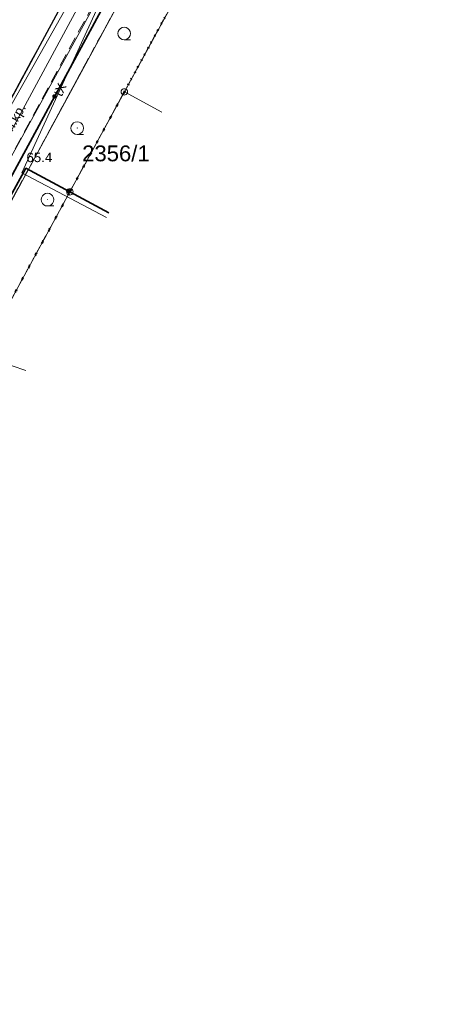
# Model space of a CAD drawing. Extents: x 6420891 to 6421372, y 5789686 to 5790696.
# Tile 5 of 48: x 6420966 to 6421001, y 5789730 to 5789808. Entities that reach past the tile are written whole.
import ezdxf
from ezdxf.enums import TextEntityAlignment as Align

# ---------------------------------------------------------------- set-up
doc = ezdxf.new("R2010")
doc.units = 0
for name, pattern in [('KROPK2', [2, 0, -2]), ('PRZER1-1', [2, 1, -1]), ('PRZER2-1', [3, 2, -1]), ('PRZER3-1', [4, 3, -1])]:
    doc.linetypes.add(name, pattern=pattern)
doc.layers.get('0').update_dxf_attribs({"linetype": 'CONTINUOUS', "lineweight": 13})
for name, color, linetype, lineweight in [('GEPPGD', 7, 'CONTINUOUS', 18), ('GESDZI', 7, 'CONTINUOUS', 18), ('GESDZI_O', 7, 'CONTINUOUS', 18), ('GESJAE', 7, 'KROPK2', 50), ('GSLKOG', 7, 'CONTINUOUS', 35), ('GSLKRW', 7, 'CONTINUOUS', 25), ('GSPWPN_O', 7, 'CONTINUOUS', 13), ('GSSKOA', 7, 'PRZER3-1', 18), ('GSSKOD', 7, 'PRZER2-1', 18), ('GSSKOD_O', 7, 'PRZER2-1', 18)]:
    doc.layers.add(name, color=color, linetype=linetype, lineweight=lineweight)
for name, color, linetype, lineweight, true_color in [('GESUZY', 7, 'PRZER1-1', 18, 0x008000), ('GSSLZK', 7, 'CONTINUOUS', 18, 0x0a0909), ('GULENN', 1, 'CONTINUOUS', 18, 0xff0000), ('GULTPR', 7, 'CONTINUOUS', 18, 0xff9100), ('GULTPR_O', 7, 'CONTINUOUS', 18, 0xff9100), ('GULWOP', 5, 'CONTINUOUS', 18, 0x0000ff)]:
    doc.layers.add(name, color=color, linetype=linetype, lineweight=lineweight, true_color=true_color)
doc.styles.add('GEO-INFO', font='Arial')

# ---------------------------------------------------------------- blocks, each defined once
blk = doc.blocks.new('KOLO')
blk.add_hatch(color=0).paths.add_polyline_path([(-0.5, 0), (-0.482963, -0.12941), (-0.433013, -0.25), (-0.353553, -0.353553), (-0.25, -0.433013), (-0.12941, -0.482963), (0, -0.5), (0.12941, -0.482963), (0.25, -0.433013), (0.353553, -0.353553), (0.433013, -0.25), (0.482963, -0.12941), (0.5, 0), (0.482963, 0.12941), (0.433013, 0.25), (0.353553, 0.353553), (0.25, 0.433013), (0.12941, 0.482963), (0, 0.5), (-0.12941, 0.482963), (-0.25, 0.433013), (-0.353553, 0.353553), (-0.433013, 0.25), (-0.482963, 0.12941)])
blk = doc.blocks.new('SPKRZ')
at = {"color": 0}
blk.add_lwpolyline([(0, 0.5), (0.154508, 0.475528), (0.293893, 0.404508), (0.404508, 0.293893), (0.475528, 0.154508), (0.5, 0), (0.475528, -0.154508), (0.404508, -0.293893), (0.293893, -0.404508), (0.154508, -0.475528), (0, -0.5), (-0.154508, -0.475528), (-0.293893, -0.404508), (-0.404508, -0.293893), (-0.475528, -0.154508), (-0.5, 0), (-0.475528, 0.154508), (-0.404508, 0.293893), (-0.293893, 0.404508), (-0.154508, 0.475528)], close=True, dxfattribs=at)
blk.add_lwpolyline([(0, -0.5), (0.5, -0.5)], dxfattribs=at)
blk = doc.blocks.new('EPPGS')
at = {"color": 0}
blk.add_lwpolyline([(0, 0.5), (0.154508, 0.475528), (0.293893, 0.404508), (0.404508, 0.293893), (0.475528, 0.154508), (0.5, 0), (0.475528, -0.154508), (0.404508, -0.293893), (0.293893, -0.404508), (0.154508, -0.475528), (0, -0.5), (-0.154508, -0.475528), (-0.293893, -0.404508), (-0.404508, -0.293893), (-0.475528, -0.154508), (-0.5, 0), (-0.475528, 0.154508), (-0.404508, 0.293893), (-0.293893, 0.404508), (-0.154508, 0.475528)], close=True, dxfattribs=at)

msp = doc.modelspace()

# ---------------------------------------------------------------- linework, layer by layer
at = {"layer": 'GESDZI', "linetype": 'Continuous', "lineweight": 18, "elevation": 10.3}
for points in [[(6421069.455, 5789986.717), (6421065.346, 5789979.256), (6421058.157, 5789965.648), (6421048.808, 5789947.949), (6421021.023, 5789895.559), (6420945.154, 5789755.753), (6420931.728, 5789762.857), (6420936.45, 5789771.586), (6420961.435, 5789816.962), (6421053.401, 5789987.081)], [(6421024.501, 5789893.26), (6421008.051, 5789863.273), (6420991.21, 5789832.614), (6420986.902, 5789824.717), (6420974.452, 5789801.879), (6420970.141, 5789793.971), (6420953.18, 5789762.856), (6420948.423, 5789754.023), (6420945.154, 5789755.753), (6421021.023, 5789895.559)]]:
    msp.add_lwpolyline(points, close=True, dxfattribs=at)
for points in [[(6420977.429, 5789800.28), (6420974.452, 5789801.879), (6420986.902, 5789824.717)], [(6420970.141, 5789793.971), (6420974.452, 5789801.879), (6420977.429, 5789800.28)], [(6420953.18, 5789762.856), (6420970.141, 5789793.971), (6420973.229, 5789792.313)], [(6420973.229, 5789792.313), (6420970.141, 5789793.971)]]:
    msp.add_lwpolyline(points, dxfattribs=at)
at = {"layer": 'GESJAE', "linetype": 'KROPK2', "lineweight": 50, "ltscale": 0.5, "elevation": 10.3}
for points in [[(6421121.732, 5790083.312), (6421117.02, 5790074.678), (6421086.476, 5790018.114), (6421077.543, 5790001.653), (6421070.646, 5789988.917), (6421069.455, 5789986.717), (6421065.346, 5789979.256), (6421058.157, 5789965.648), (6421048.808, 5789947.949), (6421053.229, 5789945.629), (6421044.86, 5789930.373), (6421043.349, 5789927.619), (6421042.462, 5789926.002), (6421034.045, 5789910.658), (6421024.501, 5789893.26), (6421008.051, 5789863.273), (6420991.21, 5789832.614), (6420986.902, 5789824.717), (6420974.452, 5789801.879), (6420970.141, 5789793.971), (6420953.18, 5789762.856)], [(6420914.623, 5789700.386), (6420918.565, 5789707.611), (6420922.092, 5789705.723), (6420934.061, 5789727.678), (6420940.763, 5789739.972), (6420948.423, 5789754.023), (6420953.18, 5789762.856), (6420970.141, 5789793.971), (6420974.452, 5789801.879), (6420986.902, 5789824.717), (6420991.21, 5789832.614), (6421008.051, 5789863.273), (6421024.501, 5789893.26), (6421034.045, 5789910.658), (6421042.462, 5789926.002), (6421043.349, 5789927.619), (6421044.86, 5789930.373), (6421053.229, 5789945.629), (6421048.808, 5789947.949), (6421058.157, 5789965.648), (6421065.346, 5789979.256), (6421068.88, 5789980.499), (6421072.204, 5789979.193)]]:
    msp.add_lwpolyline(points, dxfattribs=at)
at = {"layer": 'GESUZY', "linetype": 'PRZER1-1', "lineweight": 18, "ltscale": 0.5, "elevation": 10.18}
for points in [[(6421069.455, 5789986.717), (6421065.346, 5789979.256), (6421058.157, 5789965.648), (6421048.808, 5789947.949), (6421021.023, 5789895.559), (6420945.154, 5789755.753), (6420931.728, 5789762.857), (6420936.45, 5789771.586), (6420961.435, 5789816.962), (6421053.401, 5789987.081)], [(6420948.423, 5789754.023), (6420945.154, 5789755.753), (6421021.023, 5789895.559), (6421048.808, 5789947.949), (6421053.229, 5789945.629), (6421044.86, 5789930.373), (6421043.349, 5789927.619), (6421042.462, 5789926.002), (6421034.045, 5789910.658), (6421024.501, 5789893.26), (6421008.051, 5789863.273), (6420991.21, 5789832.614), (6420986.902, 5789824.717), (6420974.452, 5789801.879), (6420970.141, 5789793.971), (6420953.18, 5789762.856)]]:
    msp.add_lwpolyline(points, close=True, dxfattribs=at)
for points in [[(6420973.229, 5789792.313), (6420970.141, 5789793.971), (6420974.452, 5789801.879), (6420986.902, 5789824.717), (6421000.04, 5789817.649)], [(6420956.706, 5789760.971), (6420953.18, 5789762.856), (6420970.141, 5789793.971), (6420973.229, 5789792.313)]]:
    msp.add_lwpolyline(points, dxfattribs=at)
at = {"layer": 'GSLKOG', "linetype": 'Continuous', "lineweight": 35, "elevation": 10.18}
for points in [[(6420974.54, 5789811.89), (6420963.3, 5789791.15)], [(6420962.23, 5789787.81), (6420966.67, 5789795.84), (6420970.14, 5789793.97), (6420973.229, 5789792.312)]]:
    msp.add_lwpolyline(points, dxfattribs=at)
at = {"layer": 'GSLKRW', "linetype": 'Continuous', "lineweight": 25, "elevation": 10.18}
msp.add_lwpolyline([(6420948.39, 5789769.5), (6420949.54, 5789771.89), (6420956.63, 5789784.97), (6420972.83, 5789814.93), (6420977.663, 5789823.834), (6420978.524, 5789825.033), (6420979.564, 5789826.116), (6420980.37, 5789826.725), (6420981.717, 5789827.402), (6420983.215, 5789827.663), (6420984.735, 5789827.4), (6420986.507, 5789826.465)], dxfattribs=at)
at = {"layer": 'GSSKOA', "linetype": 'PRZER3-1', "lineweight": 18, "ltscale": 0.5, "elevation": 10.18}
msp.add_lwpolyline([(6420948.39, 5789769.5), (6420949.54, 5789771.89), (6420956.63, 5789784.97), (6420972.83, 5789814.93), (6420977.663, 5789823.834), (6420987.76, 5789842.39), (6421004.51, 5789873.36), (6421020.08, 5789902.08), (6421024.66, 5789910.59), (6421039.68, 5789938.28), (6421057.09, 5789970.3), (6421061.79, 5789978.9), (6421062.13, 5789979.42), (6421068.98, 5789992.02), (6421085.27, 5790022.04), (6421098.58, 5790046.41), (6421112.23, 5790071.51), (6421113.36, 5790072.89), (6421114.96, 5790073.95), (6421116.54, 5790074.7)], dxfattribs=at)
at = {"layer": 'GSSKOD', "linetype": 'PRZER2-1', "lineweight": 18, "ltscale": 0.5, "elevation": 10.18}
msp.add_lwpolyline([(6420948.39, 5789769.5), (6420949.54, 5789771.89), (6420956.63, 5789784.97), (6420972.83, 5789814.93), (6420977.663, 5789823.834), (6420978.524, 5789825.033), (6420979.564, 5789826.116), (6420980.37, 5789826.725), (6420981.717, 5789827.402), (6420983.215, 5789827.663), (6420984.735, 5789827.4), (6420986.507, 5789826.465), (6420985.884, 5789825.354), (6420982.751, 5789827.037), (6420982.394, 5789826.541), (6420981.579, 5789826.482), (6420974.86, 5789814.07), (6420960.33, 5789787.25), (6420960.76, 5789787.02), (6420959.09, 5789783.94), (6420958.66, 5789784.16), (6420957.43, 5789781.89), (6420957.96, 5789781.58), (6420950.9, 5789768.45)], dxfattribs=at)
at = {"layer": 'GSSLZK', "linetype": 'PRZER2-1', "lineweight": 18, "ltscale": 0.5, "elevation": 10.06}
for points in [[(6420974.439, 5789806.505), (6420974.429, 5789806.485), (6420974.449, 5789806.485)], [(6420970.727, 5789799.024), (6420970.717, 5789799.004), (6420970.737, 5789799.004)], [(6420968.371, 5789793.364), (6420968.361, 5789793.344), (6420968.381, 5789793.344)]]:
    msp.add_lwpolyline(points, close=True, dxfattribs=at)
at = {"layer": 'GULENN', "linetype": 'Continuous', "lineweight": 18, "elevation": 10.18}
msp.add_lwpolyline([(6420959.07, 5789782.44), (6420966.663, 5789779.858)], dxfattribs=at)
at = {"layer": 'GULTPR', "linetype": 'Continuous', "lineweight": 18, "elevation": 10.18}
for points in [[(6420914.25, 5789700.593), (6420917.45, 5789705.92), (6420918.92, 5789709.7), (6420925.45, 5789721.85), (6420929.24, 5789728.23), (6420929.36, 5789729.92), (6420931.94, 5789735.81), (6420921.29, 5789742), (6420932.37, 5789762.56), (6420932.07, 5789763.37), (6420922.67, 5789779.51), (6420939.24, 5789786.99), (6420943.9, 5789790.46), (6420958.3, 5789783.7), (6420972.67, 5789809.81), (6420975.71, 5789815.63), (6420980.96, 5789824.64), (6420992.82, 5789846.09)], [(6420971.408, 5789809.504), (6420970.724, 5789808.453), (6420949.926, 5789769.954), (6420949.258, 5789768.724), (6420948.589, 5789767.493), (6420942.554, 5789756.487)], [(6420973.035, 5789791.945), (6420966.34, 5789795.469), (6420972.378, 5789808.635), (6420971.748, 5789808.997)]]:
    msp.add_lwpolyline(points, dxfattribs=at)
at = {"layer": 'GULWOP', "linetype": 'Continuous', "lineweight": 18, "elevation": 10.18}
msp.add_lwpolyline([(6420943.02, 5789759.068), (6420955.208, 5789782.147), (6420955.491, 5789782.683), (6420959.25, 5789789.801), (6420981.71, 5789829.554)], dxfattribs=at)

# ---------------------------------------------------------------- block references
at = {"layer": 'GEPPGD', "lineweight": 18, "xscale": 0.5, "yscale": 0.5}
for p in [(6420974.452, 5789801.879, 10.32), (6420970.141, 5789793.971, 10.32)]:
    msp.add_blockref('EPPGS', p, dxfattribs=at)
at = {"layer": 'GSLKOG', "lineweight": 35, "xscale": 0.35, "yscale": 0.35}
for p in [(6420968.92, 5789801.52, 10.18), (6420970.01, 5789794.04, 10.18)]:
    msp.add_blockref('KOLO', p, dxfattribs=at)
at = {"layer": 'GSSLZK', "lineweight": 18}
for p in [(6420974.439, 5789806.495, 10.06), (6420970.727, 5789799.014, 10.06), (6420968.371, 5789793.354, 10.06)]:
    msp.add_blockref('SPKRZ', p, dxfattribs=at)

# ---------------------------------------------------------------- texts
at = {"layer": 'GESDZI_O', "linetype": 'Continuous', "lineweight": 0, "style": 'GEO-INFO'}
msp.add_text('2356/1', height=1.25, dxfattribs=at).set_placement((6420973.785, 5789797.012, 10.8), align=Align.MIDDLE_CENTER)
at = {"layer": 'GSPWPN_O', "linetype": 'Continuous', "lineweight": 0, "style": 'GEO-INFO'}
msp.add_text('65.4', height=0.75, dxfattribs=at).set_placement((6420966.71, 5789796.32, 10.8))
at = {"layer": 'GSSKOD_O', "linetype": 'Continuous', "lineweight": 0, "style": 'GEO-INFO'}
msp.add_text('ch.kp.', height=0.75, rotation=60.824, dxfattribs=at).set_placement((6420965.77, 5789799.582, 10.8), align=Align.MIDDLE)
at = {"layer": 'GULTPR_O', "linetype": 'Continuous', "lineweight": 0, "style": 'GEO-INFO'}
msp.add_text('tX', height=0.75, rotation=65.36394, dxfattribs=at).set_placement((6420969.359, 5789802.052, 10.8), align=Align.MIDDLE_CENTER)

doc.saveas('drawing.dxf')
